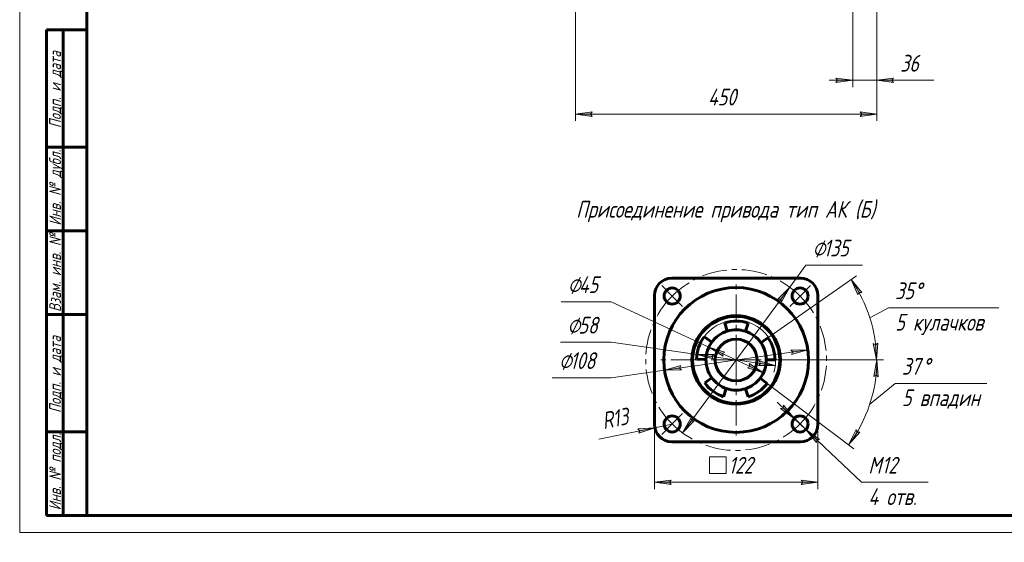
# Model space of a CAD drawing. Header units: millimetres. Extents: x 0 to 594, y -3 to 420.
# Tile 1 of 21: x 0 to 294, y -3 to 153. Entities that reach past the tile are written whole.
import ezdxf

# ---------------------------------------------------------------- set-up
doc = ezdxf.new("R2010")
doc.units = ezdxf.units.MM
for name, pattern in [('K5LT_AXLED', [12, 7.5, -1.5, 1.5, -1.5]), ('K5LT_BASIC', [0]), ('K5LT_THIN', [0])]:
    doc.linetypes.add(name, pattern=pattern)
doc.layers.add('Системный слой', color=7, linetype='Continuous')
doc.layers.add('Системный слой (1)', color=251, linetype='Continuous', true_color=0x6c6c6c)
doc.styles.add('KDIMTEXTSTYLE', font='txt', dxfattribs={"width": 0.96, "oblique": 15, "height": 5})
doc.styles.add('KTEXTSTYLE', font='txt', dxfattribs={"width": 0.96, "height": 5})
doc.dimstyles.new('KDIMSTYLE (0.20)', dxfattribs={"dimtxt": 5, "dimasz": 1, "dimexe": 2, "dimexo": 0, "dimgap": 1, "dimtad": 1, "dimlfac": 5, "dimtxsty": 'KDIMTEXTSTYLE', "dimsah": 1, "dimcen": 0, "dimdle": 1, "dimadec": 0, "dimazin": 0, "dimtfac": 0.667, "dimtmove": 0, "dimatfit": 3, "dimfxl": 1, "dimtvp": 1, "dimtolj": 1, "dimtzin": 0, "dimarcsym": 0})
doc.dimstyles.new('KDIMSTYLE (0.40)', dxfattribs={"dimtxt": 5, "dimasz": 1, "dimexe": 2, "dimexo": 0, "dimgap": 1, "dimtad": 1, "dimlfac": 2.5, "dimtxsty": 'KDIMTEXTSTYLE', "dimsah": 1, "dimcen": 0, "dimdle": 1, "dimadec": 0, "dimazin": 0, "dimtfac": 0.667, "dimtmove": 0, "dimatfit": 3, "dimfxl": 1, "dimtvp": 1, "dimtolj": 1, "dimtzin": 0, "dimarcsym": 0})

# ---------------------------------------------------------------- blocks, each defined once
blk = doc.blocks.new('D0')
at = {"layer": 'Системный слой (1)'}
for points in [[(170.36, 124.82), (170.86, 125.48), (165.86, 124.82), (170.86, 124.16)], [(255.86, 124.82), (250.86, 125.48), (251.36, 124.82), (250.86, 124.16)]]:
    blk.add_hatch(color=7, dxfattribs=at).paths.add_polyline_path(points)
at = {"layer": 'Системный слой (1)', "color": 7, "linetype": 'K5LT_THIN', "lineweight": 18, "true_color": 0xffffff}
for p, q in [((165.86, 165.3), (165.86, 122.82)), ((255.86, 165.3), (255.86, 122.82)), ((165.86, 124.82), (170.86, 125.48)), ((170.86, 124.16), (165.86, 124.82)), ((170.86, 125.48), (170.36, 124.82)), ((170.36, 124.82), (170.86, 124.16)), ((251.36, 124.82), (250.86, 125.48)), ((250.86, 125.48), (255.86, 124.82)), ((255.86, 124.82), (250.86, 124.16)), ((250.86, 124.16), (251.36, 124.82))]:
    blk.add_line(p, q, dxfattribs=at)
blk.add_wipeout([(205.45, 125.82), (205.45, 133.2), (215.84, 133.2), (215.84, 125.82)]).dxf.layer = 'Системный слой (1)'
blk.add_line((165.86, 124.82), (255.86, 124.82), dxfattribs=at)
at = {"layer": 'Системный слой (1)', "color": 7, "insert": (205.45, 132.41), "char_height": 5, "attachment_point": 1, "style": 'KTEXTSTYLE'}
blk.add_mtext('\\fArial|b0|c204|p34;\\H5.0;\\W1.000;\\Q15;\\fGOST Type AU|b0|i0|c204|p34;\\Q15;\\W0.960;450', dxfattribs=at)
blk = doc.blocks.new('KDIMARROW_01')
at = {"layer": 'Системный слой'}
blk.add_hatch(color=0, dxfattribs=at).paths.add_polyline_path([(0, 0), (-5, 0.66), (-4.5, 0), (-5, -0.66)])
at = {"layer": 'Системный слой', "color": 0, "linetype": 'K5LT_THIN', "lineweight": 18}
for p, q in [((-4.5, 0), (-5, 0.66)), ((-5, 0.66), (0, 0)), ((0, 0), (-5, -0.66)), ((-5, -0.66), (-4.5, 0))]:
    blk.add_line(p, q, dxfattribs=at)
at = {"layer": 'Системный слой (1)', "color": 0, "linetype": 'K5LT_THIN', "lineweight": 18}
blk.add_line((210.86, 198.5), (210.66, 198.5), dxfattribs=at)
blk = doc.blocks.new('D1')
at = {"layer": 'Системный слой (1)'}
for points in [[(243.66, 134.25), (248.66, 134.91), (243.66, 135.57), (244.16, 134.91)], [(260.36, 134.91), (260.86, 135.57), (255.86, 134.91), (260.86, 134.25)]]:
    blk.add_hatch(color=7, dxfattribs=at).paths.add_polyline_path(points)
at = {"layer": 'Системный слой (1)', "color": 7, "linetype": 'K5LT_THIN', "lineweight": 18, "true_color": 0xffffff}
for p, q in [((255.86, 165.3), (255.86, 132.91)), ((248.66, 156), (248.66, 132.91)), ((248.66, 134.91), (243.66, 135.57)), ((243.66, 135.57), (244.16, 134.91)), ((260.86, 135.57), (255.86, 134.91)), ((260.36, 134.91), (260.86, 135.57)), ((248.66, 134.91), (241.66, 134.91)), ((244.16, 134.91), (243.66, 134.25)), ((243.66, 134.25), (248.66, 134.91)), ((248.66, 134.91), (255.86, 134.91)), ((255.86, 134.91), (260.86, 134.25)), ((255.86, 134.91), (260.86, 134.91)), ((260.86, 134.25), (260.36, 134.91))]:
    blk.add_line(p, q, dxfattribs=at)
blk.add_wipeout([(262.83, 135.91), (262.83, 143.29), (270.55, 143.29), (270.55, 135.91)]).dxf.layer = 'Системный слой (1)'
for p, q in [((255.86, 134.91), (262.86, 134.91)), ((260.83, 134.91), (272.87, 134.91))]:
    blk.add_line(p, q, dxfattribs=at)
at = {"layer": 'Системный слой (1)', "color": 7, "insert": (262.83, 142.5), "char_height": 5, "attachment_point": 1, "style": 'KTEXTSTYLE'}
blk.add_mtext('\\fArial|b0|c204|p34;\\H5.0;\\W1.000;\\Q15;\\fGOST Type AU|b0|i0|c204|p34;\\Q15;\\W0.960;36', dxfattribs=at)
blk = doc.blocks.new('U50')
at = {"layer": 'Системный слой (1)', "color": 30, "linetype": 'K5LT_AXLED', "lineweight": 18, "true_color": 0xff8000}
for p, q in [((194.77, 70.54), (191.66, 73.65)), ((232.95, 70.54), (236.06, 73.65)), ((197.88, 67.43), (194.77, 70.54)), ((229.84, 67.43), (232.95, 70.54)), ((197.88, 35.47), (194.77, 32.36)), ((229.84, 35.47), (232.95, 32.36)), ((194.77, 32.36), (191.66, 29.25)), ((232.95, 32.36), (236.06, 29.25))]:
    blk.add_line(p, q, dxfattribs=at)
for start, end in [(45, 135), (135, 225), (315, 45), (225, 315)]:
    blk.add_arc((213.86, 51.45), 27, start, end, dxfattribs=at)
blk = doc.blocks.new('U51')
at = {"layer": 'Системный слой (1)', "color": 30, "linetype": 'K5LT_AXLED', "lineweight": 18, "true_color": 0xff8000}
for q in [(213.86, 75.05), (190.26, 51.45), (237.46, 51.45), (213.86, 27.85)]:
    blk.add_line((213.86, 51.45), q, dxfattribs=at)
blk = doc.blocks.new('D5')
at = {"layer": 'Системный слой (1)'}
for points in [[(230.39, 53.13), (235.25, 54.48), (230.2, 54.43), (230.79, 53.85)], [(197.52, 48.47), (196.93, 49.05), (197.33, 49.77), (192.47, 48.42)]]:
    blk.add_hatch(color=7, dxfattribs=at).paths.add_polyline_path(points)
at = {"layer": 'Системный слой (1)', "color": 7, "linetype": 'K5LT_THIN', "lineweight": 18, "true_color": 0xffffff}
for p, q in [((235.25, 54.48), (192.47, 48.42)), ((230.2, 54.43), (235.25, 54.48)), ((230.79, 53.85), (230.2, 54.43)), ((235.25, 54.48), (230.39, 53.13)), ((230.39, 53.13), (230.79, 53.85)), ((192.47, 48.42), (176.56, 46.16)), ((192.47, 48.42), (197.33, 49.77)), ((197.52, 48.47), (192.47, 48.42)), ((197.33, 49.77), (196.93, 49.05)), ((196.93, 49.05), (197.52, 48.47))]:
    blk.add_line(p, q, dxfattribs=at)
blk.add_wipeout([(160.96, 47.16), (160.96, 54.54), (174.01, 54.54), (174.01, 47.16)]).dxf.layer = 'Системный слой (1)'
blk.add_line((176.56, 46.16), (158.96, 46.16), dxfattribs=at)
at = {"layer": 'Системный слой (1)', "color": 7, "char_height": 5, "attachment_point": 1, "style": 'KTEXTSTYLE'}
for s, insert in [('\\fArial|b0|c204|p34;\\H5.0;\\W1.000;\\Q15;\\fGOST Type AU|b0|i0|c204|p34;\\Q15;\\W0.960;⌀', (160.96, 53.75)), ('\\fArial|b0|c204|p34;\\H5.0;\\W1.000;\\Q15;\\fGOST Type AU|b0|i0|c204|p34;\\Q15;\\W0.960;108', (164.27, 53.75))]:
    blk.add_mtext(s, dxfattribs=dict(at, insert=insert))
blk = doc.blocks.new('D6')
at = {"layer": 'Системный слой (1)'}
for points in [[(210.51, 53.74), (205.7, 55.26), (209.96, 52.55), (209.78, 53.35)], [(222.02, 47.65), (217.76, 50.36), (217.94, 49.55), (217.21, 49.16)]]:
    blk.add_hatch(color=7, dxfattribs=at).paths.add_polyline_path(points)
at = {"layer": 'Системный слой (1)', "color": 7, "linetype": 'K5LT_THIN', "lineweight": 18, "true_color": 0xffffff}
for p, q in [((205.7, 55.26), (176.56, 68.85)), ((205.7, 55.26), (210.51, 53.74)), ((209.96, 52.55), (205.7, 55.26)), ((222.02, 47.65), (205.7, 55.26)), ((210.51, 53.74), (209.78, 53.35)), ((209.78, 53.35), (209.96, 52.55)), ((217.94, 49.55), (217.76, 50.36)), ((217.76, 50.36), (222.02, 47.65)), ((217.21, 49.16), (217.94, 49.55)), ((222.02, 47.65), (217.21, 49.16))]:
    blk.add_line(p, q, dxfattribs=at)
for start, end in [(322.321, 107), (322.321, 107), (144, 167.6818)]:
    blk.add_arc((213.86, 51.45), 9, start, end, dxfattribs=at)
blk.add_wipeout([(163.61, 69.85), (163.61, 77.23), (174.12, 77.23), (174.12, 69.85)]).dxf.layer = 'Системный слой (1)'
blk.add_line((176.56, 68.85), (161.61, 68.85), dxfattribs=at)
at = {"layer": 'Системный слой (1)', "color": 7, "char_height": 5, "attachment_point": 1, "style": 'KTEXTSTYLE'}
for s, insert in [('\\fArial|b0|c204|p34;\\H5.0;\\W1.000;\\Q15;\\fGOST Type AU|b0|i0|c204|p34;\\Q15;\\W0.960;⌀', (163.61, 76.43)), ('\\fArial|b0|c204|p34;\\H5.0;\\W1.000;\\Q15;\\fGOST Type AU|b0|i0|c204|p34;\\Q15;\\W0.960;45', (166.91, 76.43))]:
    blk.add_mtext(s, dxfattribs=dict(at, insert=insert))
blk = doc.blocks.new('D7')
at = {"layer": 'Системный слой (1)'}
for points in [[(206.63, 52.48), (207.22, 53.06), (202.18, 53.11), (207.04, 51.75)], [(225.54, 49.79), (220.69, 51.15), (221.09, 50.43), (220.5, 49.85)]]:
    blk.add_hatch(color=7, dxfattribs=at).paths.add_polyline_path(points)
at = {"layer": 'Системный слой (1)', "color": 7, "linetype": 'K5LT_THIN', "lineweight": 18, "true_color": 0xffffff}
for p, q in [((202.18, 53.11), (176.56, 56.74)), ((202.18, 53.11), (207.22, 53.06)), ((207.04, 51.75), (202.18, 53.11)), ((225.54, 49.79), (202.18, 53.11)), ((207.22, 53.06), (206.63, 52.48)), ((206.63, 52.48), (207.04, 51.75)), ((220.5, 49.85), (221.09, 50.43)), ((221.09, 50.43), (220.69, 51.15)), ((220.69, 51.15), (225.54, 49.79)), ((225.54, 49.79), (220.5, 49.85))]:
    blk.add_line(p, q, dxfattribs=at)
blk.add_arc((213.86, 51.45), 11.8, 342.2411, 144, dxfattribs=at)
blk.add_arc((213.86, 51.45), 11.8, 342.2411, 144, dxfattribs=at)
blk.add_wipeout([(163.47, 57.74), (163.47, 65.12), (174.11, 65.12), (174.11, 57.74)]).dxf.layer = 'Системный слой (1)'
blk.add_line((176.56, 56.74), (161.47, 56.74), dxfattribs=at)
at = {"layer": 'Системный слой (1)', "color": 7, "char_height": 5, "attachment_point": 1, "style": 'KTEXTSTYLE'}
for s, insert in [('\\fArial|b0|c204|p34;\\H5.0;\\W1.000;\\Q15;\\fGOST Type AU|b0|i0|c204|p34;\\Q15;\\W0.960;⌀', (163.47, 64.33)), ('\\fArial|b0|c204|p34;\\H5.0;\\W1.000;\\Q15;\\fGOST Type AU|b0|i0|c204|p34;\\Q15;\\W0.960;58', (166.78, 64.33))]:
    blk.add_mtext(s, dxfattribs=dict(at, insert=insert))
blk = doc.blocks.new('D8')
at = {"layer": 'Системный слой (1)'}
for points in [[(227.41, 68.79), (229.84, 73.21), (226.35, 69.57), (227.18, 69.59)], [(197.88, 29.69), (201.37, 33.33), (200.54, 33.32), (200.31, 34.11)]]:
    blk.add_hatch(color=7, dxfattribs=at).paths.add_polyline_path(points)
at = {"layer": 'Системный слой (1)', "color": 7, "linetype": 'K5LT_THIN', "lineweight": 18, "true_color": 0xffffff}
for p, q in [((229.84, 73.21), (234.65, 79.76)), ((197.88, 29.69), (229.84, 73.21)), ((226.35, 69.57), (229.84, 73.21)), ((229.84, 73.21), (227.41, 68.79)), ((227.18, 69.59), (226.35, 69.57)), ((227.41, 68.79), (227.18, 69.59)), ((197.88, 29.69), (200.31, 34.11)), ((201.37, 33.33), (197.88, 29.69)), ((200.31, 34.11), (200.54, 33.32)), ((200.54, 33.32), (201.37, 33.33))]:
    blk.add_line(p, q, dxfattribs=at)
blk.add_wipeout([(236.65, 80.76), (236.65, 88.14), (249.07, 88.14), (249.07, 80.76)]).dxf.layer = 'Системный слой (1)'
blk.add_line((234.65, 79.76), (251.58, 79.76), dxfattribs=at)
at = {"layer": 'Системный слой (1)', "color": 7, "char_height": 5, "attachment_point": 1, "style": 'KTEXTSTYLE'}
for s, insert in [('\\fArial|b0|c204|p34;\\H5.0;\\W1.000;\\Q15;\\fGOST Type AU|b0|i0|c204|p34;\\Q15;\\W0.960;⌀', (236.65, 87.35)), ('\\fArial|b0|c204|p34;\\H5.0;\\W1.000;\\Q15;\\fGOST Type AU|b0|i0|c204|p34;\\Q15;\\W0.960;135', (239.96, 87.35))]:
    blk.add_mtext(s, dxfattribs=dict(at, insert=insert))
blk = doc.blocks.new('D9')
at = {"layer": 'Системный слой (1)', "color": 7, "linetype": 'K5LT_THIN', "lineweight": 18, "true_color": 0xffffff}
blk.add_line((194.66, 32.25), (189.57, 31.21), dxfattribs=at)
blk.add_wipeout([(174.65, 29.2), (173.17, 36.43), (182.6, 38.35), (184.07, 31.12)]).dxf.layer = 'Системный слой (1)'
at = {"layer": 'Системный слой (1)'}
blk.add_hatch(color=7, dxfattribs=at).paths.add_polyline_path([(184.8, 29.57), (189.57, 31.21), (184.53, 30.86), (185.16, 30.32)])
at = {"layer": 'Системный слой (1)', "color": 7, "linetype": 'K5LT_THIN', "lineweight": 18, "true_color": 0xffffff}
for p, q in [((189.57, 31.21), (172.88, 27.82)), ((189.57, 31.21), (182.71, 29.82)), ((189.57, 31.21), (184.53, 30.86)), ((184.53, 30.86), (185.16, 30.32)), ((184.8, 29.57), (189.57, 31.21)), ((185.16, 30.32), (184.8, 29.57))]:
    blk.add_line(p, q, dxfattribs=at)
at = {"layer": 'Системный слой (1)', "color": 7, "char_height": 5, "attachment_point": 1, "rotation": 11.4995, "style": 'KTEXTSTYLE'}
for s, insert in [('\\fArial|b0|c204|p34;\\H5.0;\\W1.000;\\Q15;\\fGOST Type AU|b0|i0|c204|p34;\\Q15;\\W0.960;R', (173.33, 35.66)), ('\\fArial|b0|c204|p34;\\H5.0;\\W1.000;\\Q15;\\fGOST Type AU|b0|i0|c204|p34;\\Q15;\\W0.960;13', (176.44, 36.29))]:
    blk.add_mtext(s, dxfattribs=dict(at, insert=insert))
blk = doc.blocks.new('KDIMARROW_02')
at = {"layer": 'Системный слой'}
blk.add_hatch(color=0, dxfattribs=at).paths.add_polyline_path([(4.5, 0), (5, 0.66), (0, 0), (5, -0.66)])
at = {"layer": 'Системный слой', "color": 0, "linetype": 'K5LT_THIN', "lineweight": 18}
for p, q in [((5, 0.66), (0, 0)), ((0, 0), (5, -0.66)), ((0, 0), (7, 0)), ((4.5, 0), (5, 0.66)), ((5, -0.66), (4.5, 0))]:
    blk.add_line(p, q, dxfattribs=at)
at = {"layer": 'Системный слой (1)', "color": 0, "linetype": 'K5LT_THIN', "lineweight": 18}
blk.add_line((210.86, 198.5), (210.66, 198.5), dxfattribs=at)
blk = doc.blocks.new('D10')
at = {"layer": 'Системный слой (1)'}
for points in [[(231.21, 34.01), (228.03, 37.93), (227.94, 37.11), (227.13, 36.97)], [(238.78, 27.75), (234.7, 30.71), (237.87, 26.79), (237.96, 27.61)]]:
    blk.add_hatch(color=7, dxfattribs=at).paths.add_polyline_path(points)
at = {"layer": 'Системный слой (1)', "color": 7, "linetype": 'K5LT_THIN', "lineweight": 18, "true_color": 0xffffff}
for p, q in [((231.21, 34.01), (226.13, 38.82)), ((227.94, 37.11), (227.13, 36.97)), ((227.13, 36.97), (231.21, 34.01)), ((228.03, 37.93), (227.94, 37.11)), ((231.21, 34.01), (228.03, 37.93)), ((231.21, 34.01), (234.7, 30.71)), ((234.7, 30.71), (237.87, 26.79)), ((238.78, 27.75), (234.7, 30.71)), ((234.7, 30.71), (239.78, 25.9)), ((234.7, 30.71), (251.33, 14.95)), ((237.87, 26.79), (237.96, 27.61)), ((237.96, 27.61), (238.78, 27.75))]:
    blk.add_line(p, q, dxfattribs=at)
blk.add_wipeout([(253.33, 6.57), (253.33, 23.33), (268.57, 23.33), (268.57, 6.57)]).dxf.layer = 'Системный слой (1)'
blk.add_line((251.33, 14.95), (271.21, 14.95), dxfattribs=at)
at = {"layer": 'Системный слой (1)', "color": 7, "char_height": 5, "attachment_point": 1, "style": 'KTEXTSTYLE'}
for s, insert in [('\\fArial|b0|c204|p34;\\H5.0;\\W1.000;\\Q15;\\fGOST Type AU|b0|i0|c204|p34;\\Q15;\\W0.960;M', (253.33, 22.54)), ('\\fArial|b0|c204|p34;\\H5.0;\\W1.000;\\Q15;\\fGOST Type AU|b0|i0|c204|p34;\\Q15;\\W0.960;12', (257.3, 22.54)), ('\\fArial|b0|c204|p34;\\H5.0;\\W1.000;\\Q15;\\fGOST Type AU|b0|i0|c204|p34;\\Q15;\\W0.960;4 отв.', (253.33, 13.15))]:
    blk.add_mtext(s, dxfattribs=dict(at, insert=insert))
blk = doc.blocks.new('D11')
at = {"layer": 'Системный слой (1)'}
for points in [[(193.96, 14.95), (194.46, 15.61), (189.46, 14.95), (194.46, 14.29)], [(233.26, 14.29), (238.26, 14.95), (233.26, 15.61), (233.76, 14.95)]]:
    blk.add_hatch(color=7, dxfattribs=at).paths.add_polyline_path(points)
at = {"layer": 'Системный слой (1)', "color": 7, "linetype": 'K5LT_THIN', "lineweight": 18, "true_color": 0xffffff}
for p, q in [((189.46, 32.25), (189.46, 12.95)), ((238.26, 32.25), (238.26, 12.95)), ((189.46, 14.95), (194.46, 15.61)), ((194.46, 14.29), (189.46, 14.95)), ((194.46, 15.61), (193.96, 14.95)), ((193.96, 14.95), (194.46, 14.29)), ((233.76, 14.95), (233.26, 15.61)), ((233.26, 15.61), (238.26, 14.95)), ((238.26, 14.95), (233.26, 14.29)), ((233.26, 14.29), (233.76, 14.95))]:
    blk.add_line(p, q, dxfattribs=at)
blk.add_wipeout([(205.86, 15.95), (205.86, 23.33), (221.22, 23.33), (221.22, 15.95)]).dxf.layer = 'Системный слой (1)'
for p, q in [((205.86, 17.54), (205.86, 22.54)), ((205.86, 22.54), (210.86, 22.54)), ((210.86, 22.54), (210.86, 17.54)), ((189.46, 14.95), (238.26, 14.95)), ((210.86, 17.54), (205.86, 17.54))]:
    blk.add_line(p, q, dxfattribs=at)
at = {"layer": 'Системный слой (1)', "color": 7, "insert": (211.57, 22.54), "char_height": 5, "attachment_point": 1, "style": 'KTEXTSTYLE'}
blk.add_mtext('\\fArial|b0|c204|p34;\\H5.0;\\W1.000;\\Q15;\\fGOST Type AU|b0|i0|c204|p34;\\Q15;\\W0.960;122', dxfattribs=at)
blk = doc.blocks.new('D12')
at = {"layer": 'Системный слой (1)'}
for points in [[(256.27, 46.42), (255.88, 51.45), (254.96, 46.49), (255.64, 46.96)], [(247.42, 26.16), (250.76, 29.94), (249.93, 29.9), (249.66, 30.68)]]:
    blk.add_hatch(color=7, dxfattribs=at).paths.add_polyline_path(points)
at = {"layer": 'Системный слой (1)', "color": 7, "linetype": 'K5LT_THIN', "lineweight": 18, "true_color": 0xffffff}
for p, q in [((225.46, 51.45), (257.88, 51.45)), ((254.96, 46.49), (255.88, 51.45)), ((255.88, 51.45), (256.27, 46.42)), ((223.13, 44.47), (249.02, 24.96)), ((253.71, 38.12), (261.34, 44.47)), ((255.64, 46.96), (254.96, 46.49)), ((256.27, 46.42), (255.64, 46.96)), ((247.42, 26.16), (249.66, 30.68)), ((250.76, 29.94), (247.42, 26.16)), ((249.66, 30.68), (249.93, 29.9)), ((249.93, 29.9), (250.76, 29.94))]:
    blk.add_line(p, q, dxfattribs=at)
blk.add_arc((213.86, 51.45), 42.02, 323, 0, dxfattribs=at)
blk.add_wipeout([(263.34, 36.09), (263.34, 52.85), (285.79, 52.85), (285.79, 36.09)]).dxf.layer = 'Системный слой (1)'
blk.add_line((261.34, 44.47), (288.73, 44.47), dxfattribs=at)
at = {"layer": 'Системный слой (1)', "color": 7, "char_height": 5, "attachment_point": 1, "style": 'KTEXTSTYLE'}
for s, insert in [('\\fArial|b0|c204|p34;\\H5.0;\\W1.000;\\Q15;\\fGOST Type AU|b0|i0|c204|p34;\\Q15;\\W0.960;37', (263.34, 52.06)), ('\\fArial|b0|c204|p34;\\H5.0;\\W1.000;\\Q15;\\fGOST Type AU|b0|i0|c204|p34;\\Q15;\\W0.960;°', (269.43, 52.06)), ('\\fArial|b0|c204|p34;\\H5.0;\\W1.000;\\Q15;\\fGOST Type AU|b0|i0|c204|p34;\\Q15;\\W0.960;5 впадин', (263.34, 42.68))]:
    blk.add_mtext(s, dxfattribs=dict(at, insert=insert))
blk = doc.blocks.new('D13')
at = {"layer": 'Системный слой (1)'}
for points in [[(251.35, 71.56), (248.15, 75.46), (250.23, 70.87), (250.53, 71.64)], [(255.72, 51.45), (256.11, 56.48), (255.48, 55.95), (254.79, 56.41)]]:
    blk.add_hatch(color=7, dxfattribs=at).paths.add_polyline_path(points)
at = {"layer": 'Системный слой (1)', "color": 7, "linetype": 'K5LT_THIN', "lineweight": 18, "true_color": 0xffffff}
for p, q in [((223.36, 58.11), (249.79, 76.61)), ((248.15, 75.46), (251.35, 71.56)), ((250.23, 70.87), (248.15, 75.46)), ((250.53, 71.64), (250.23, 70.87)), ((251.35, 71.56), (250.53, 71.64)), ((253.78, 64.04), (259.34, 67.02)), ((255.72, 51.45), (254.79, 56.41)), ((254.79, 56.41), (255.48, 55.95)), ((255.48, 55.95), (256.11, 56.48)), ((256.11, 56.48), (255.72, 51.45)), ((225.46, 51.45), (257.72, 51.45))]:
    blk.add_line(p, q, dxfattribs=at)
blk.add_arc((213.86, 51.45), 41.86, 0, 35, dxfattribs=at)
blk.add_wipeout([(261.34, 58.64), (261.34, 75.4), (289.13, 75.4), (289.13, 58.64)]).dxf.layer = 'Системный слой (1)'
blk.add_line((259.34, 67.02), (292.28, 67.02), dxfattribs=at)
at = {"layer": 'Системный слой (1)', "color": 7, "char_height": 5, "attachment_point": 1, "style": 'KTEXTSTYLE'}
for s, insert in [('\\fArial|b0|c204|p34;\\H5.0;\\W1.000;\\Q15;\\fGOST Type AU|b0|i0|c204|p34;\\Q15;\\W0.960;35', (261.34, 74.6)), ('\\fArial|b0|c204|p34;\\H5.0;\\W1.000;\\Q15;\\fGOST Type AU|b0|i0|c204|p34;\\Q15;\\W0.960;°', (267.03, 74.6)), ('\\fArial|b0|c204|p34;\\H5.0;\\W1.000;\\Q15;\\fGOST Type AU|b0|i0|c204|p34;\\Q15;\\W0.960;5 кулачков', (261.34, 65.22))]:
    blk.add_mtext(s, dxfattribs=dict(at, insert=insert))
blk = doc.blocks.new('D14')
at = {"layer": 'Системный слой (1)'}
for points in [[(437.34, 218.74), (441.13, 222.06), (436.61, 219.84), (437.39, 219.57)], [(370.39, 174.94), (374.91, 177.17), (374.13, 177.44), (374.18, 178.26)]]:
    blk.add_hatch(color=7, dxfattribs=at).paths.add_polyline_path(points)
at = {"layer": 'Системный слой (1)', "color": 7, "linetype": 'K5LT_THIN', "lineweight": 18, "true_color": 0xffffff}
for p, q in [((441.13, 222.06), (455.14, 231.39)), ((370.39, 174.94), (441.13, 222.06)), ((436.61, 219.84), (441.13, 222.06)), ((441.13, 222.06), (437.34, 218.74)), ((437.39, 219.57), (436.61, 219.84)), ((437.34, 218.74), (437.39, 219.57)), ((370.39, 174.94), (374.18, 178.26)), ((374.91, 177.17), (370.39, 174.94)), ((374.18, 178.26), (374.13, 177.44)), ((374.13, 177.44), (374.91, 177.17))]:
    blk.add_line(p, q, dxfattribs=at)
blk.add_wipeout([(457.14, 232.39), (457.14, 239.77), (470.7, 239.77), (470.7, 232.39)]).dxf.layer = 'Системный слой (1)'
blk.add_line((455.14, 231.39), (473.26, 231.39), dxfattribs=at)
at = {"layer": 'Системный слой (1)', "color": 7, "char_height": 5, "attachment_point": 1, "style": 'KTEXTSTYLE'}
for s, insert in [('\\fArial|b0|c204|p34;\\H5.0;\\W1.000;\\Q15;\\fGOST Type AU|b0|i0|c204|p34;\\Q15;\\W0.960;⌀', (457.14, 238.98)), ('\\fArial|b0|c204|p34;\\H5.0;\\W1.000;\\Q15;\\fGOST Type AU|b0|i0|c204|p34;\\Q15;\\W0.960;425', (460.44, 238.98))]:
    blk.add_mtext(s, dxfattribs=dict(at, insert=insert))
blk = doc.blocks.new('U87')
at = {"color": 7, "linetype": 'K5LT_THIN', "lineweight": 18, "true_color": 0xffffff}
for p, q in [((0, 0), (0, 420)), ((594, 0), (0, 0))]:
    blk.add_line(p, q, dxfattribs=at)
at = {"color": 143, "linetype": 'K5LT_BASIC', "lineweight": 60, "true_color": 0x33acca}
for p, q in [((20, 5), (20, 415)), ((8, 5), (8, 150)), ((20, 150), (8, 150)), ((13, 5), (13, 150)), ((20, 115), (8, 115)), ((20, 90), (8, 90)), ((20, 65), (8, 65)), ((20, 30), (8, 30)), ((20, 5), (8, 5)), ((589, 5), (20, 5))]:
    blk.add_line(p, q, dxfattribs=at)
at = {"color": 7, "char_height": 3.5, "attachment_point": 1, "rotation": 90, "style": 'KTEXTSTYLE'}
for s, insert in [('\\fArial|b0|c204|p34;\\H5.0;\\W1.000;\\Q15;\\fGOST Type AU|b0|i0|c204|p34;\\Q15;\\W0.960;\\H3.50;Подп. и дата', (8.82, 120.66)), ('\\fArial|b0|c204|p34;\\H5.0;\\W1.000;\\Q15;\\fGOST Type AU|b0|i0|c204|p34;\\Q15;\\W0.960;\\H3.50;Инв. № дубл.', (8.82, 91.57)), ('\\fArial|b0|c204|p34;\\H5.0;\\W1.000;\\Q15;\\fGOST Type AU|b0|i0|c204|p34;\\Q15;\\W0.960;\\H3.50;Взам. инв. №', (8.82, 65.8)), ('\\fArial|b0|c204|p34;\\H5.0;\\W1.000;\\Q15;\\fGOST Type AU|b0|i0|c204|p34;\\Q15;\\W0.960;\\H3.50;Подп. и дата', (8.82, 35.66)), ('\\fArial|b0|c204|p34;\\H5.0;\\W1.000;\\Q15;\\fGOST Type AU|b0|i0|c204|p34;\\Q15;\\W0.960;\\H3.50;Инв. № подл.', (8.82, 6.57))]:
    blk.add_mtext(s, dxfattribs=dict(at, insert=insert))

msp = doc.modelspace()

# ---------------------------------------------------------------- linework, layer by layer
at = {"layer": 'Системный слой (1)', "color": 143, "linetype": 'K5LT_BASIC', "lineweight": 60, "true_color": 0x33acca}
for p, q in [((233.0609, 75.8517), (194.6609, 75.8517)), ((189.4609, 70.6517), (189.4609, 32.2517)), ((238.2609, 32.2517), (238.2609, 70.6517)), ((210.4694, 62.5448), (211.2296, 60.0584)), ((216.6421, 60.0112), (217.4455, 62.4839)), ((204.4763, 58.27), (204.3145, 58.3875)), ((206.5797, 56.7417), (204.4763, 58.27)), ((223.3631, 58.1052), (221.2333, 56.6139)), ((202.0627, 51.6576), (202.2627, 51.6541)), ((202.2627, 51.6541), (204.8623, 51.6087)), ((222.8609, 51.4517), (225.4609, 51.4517)), ((206.5797, 46.1616), (204.4763, 44.6334)), ((223.1251, 44.4706), (221.0486, 46.0353)), ((210.0843, 40.4836), (210.9308, 42.942)), ((216.6421, 42.8922), (217.4455, 40.4194)), ((194.6609, 27.0517), (233.0609, 27.0517))]:
    msp.add_line(p, q, dxfattribs=at)
for centre, radius in [((213.8609, 51.4517), 21.6), ((194.769, 70.5435), 2.4), ((232.9528, 70.5435), 2.4), ((213.8609, 51.4517), 13.2), ((213.8609, 51.4517), 13), ((213.8609, 51.4517), 6.25), ((194.769, 32.3598), 2.4), ((232.9528, 32.3598), 2.4)]:
    msp.add_circle(centre, radius, dxfattribs=at)
for centre, radius, start, end in [((194.6609, 70.6517), 5.2, 90, 180), ((233.0609, 70.6517), 5.2, 0, 90), ((213.8609, 51.4517), 11.6, 72, 107), ((213.8609, 51.4517), 9, 107, 144), ((213.8609, 51.4517), 9, 72, 107), ((213.8609, 51.4517), 9, 35, 72), ((213.8609, 51.4517), 11.8, 144, 179), ((213.8609, 51.4517), 9, 144, 179), ((213.8609, 51.4517), 9, 0, 35), ((213.8609, 51.4517), 11.6, 0, 35), ((213.8609, 51.4517), 9, 179, 216), ((213.8609, 51.4517), 9, 323, 0), ((213.8609, 51.4517), 11.6, 216, 251), ((213.8609, 51.4517), 9, 216, 251), ((213.8609, 51.4517), 9, 288, 323), ((213.8609, 51.4517), 11.6, 288, 323), ((213.8609, 51.4517), 9, 251, 270), ((213.8609, 51.4517), 9, 270, 288), ((194.6609, 32.2517), 5.2, 180, 270), ((233.0609, 32.2517), 5.2, 270, 0)]:
    msp.add_arc(centre, radius, start, end, dxfattribs=at)

# ---------------------------------------------------------------- block references
at = {"layer": 'Системный слой (1)'}
for name in ['U50', 'U51']:
    msp.add_blockref(name, (0, 0), dxfattribs=at)

# ---------------------------------------------------------------- dimensions: what is measured, and where the dimension line sits
at = {"layer": 'Системный слой (1)', "color": 7}
dim = msp.add_linear_dim(base=(165.8609, 124.8206), p1=(255.8609, 165.302), p2=(165.8609, 165.302), dimstyle='KDIMSTYLE (0.20)', override={"dimexo": 0, "dimpost": '\\fGOST Type AU|b0|c204|p34;\\H5.0;\\W0.960;\\Q15;<>', "dimblk1": 'KDIMARROW_01', "dimblk2": 'KDIMARROW_01', "dimse1": 0, "dimse2": 0, "dimclrt": 7, "dimtol": 1, "dimtp": 0, "dimtm": 0, "dimtdec": 5, "dimtolj": 1}, dxfattribs=at)
dim.commit()
dim.dimension.update_dxf_attribs({"geometry": 'D0', "text_midpoint": (210.8609, 124.8206), "dimtype": 160})

# ---------------------------------------------------------------- next in the draw order: dimensions: what is measured, and where the dimension line sits
dim = msp.add_linear_dim(base=(248.6609, 134.9084), p1=(255.8609, 165.302), p2=(248.6609, 156.002), dimstyle='KDIMSTYLE (0.20)', override={"dimexo": 0, "dimtoh": 1, "dimpost": '\\fGOST Type AU|b0|c204|p34;\\H5.0;\\W0.960;\\Q15;<>', "dimblk1": 'KDIMARROW_01', "dimblk2": 'KDIMARROW_01', "dimse1": 0, "dimse2": 0, "dimclrt": 7, "dimtol": 1, "dimtp": 0, "dimtm": 0, "dimtdec": 5, "dimtmove": 1, "dimtolj": 1}, dxfattribs=at)
dim.commit()
dim.dimension.update_dxf_attribs({"geometry": 'D1', "text_midpoint": (266.8478, 134.9084), "dimtype": 160})
dim = msp.add_diameter_dim_2p(p1=(267.326, 59.0332), p2=(160.3958, 43.8701), dimstyle='KDIMSTYLE (0.40)', override={"dimtih": 1, "dimtoh": 1, "dimpost": '\\fGOST Type AU|b0|c204|p34;\\H5.0;\\W0.960;\\Q15;<>', "dimblk1": 'KDIMARROW_01', "dimblk2": 'KDIMARROW_01', "dimclrt": 7, "dimtol": 1, "dimtp": 0, "dimtm": 0, "dimtdec": 5, "dimtmove": 1, "dimatfit": 2, "dimtolj": 1}, dxfattribs=at)
dim.commit()
dim.dimension.update_dxf_attribs({"geometry": 'D5', "text_midpoint": (174.5552, 46.1616), "dimtype": 163})

# ---------------------------------------------------------------- next in the draw order: dimensions: what is measured, and where the dimension line sits
dim = msp.add_diameter_dim_2p(p1=(234.2531, 41.9433), p2=(193.4687, 60.9601), dimstyle='KDIMSTYLE (0.40)', override={"dimtih": 1, "dimtoh": 1, "dimpost": '\\fGOST Type AU|b0|c204|p34;\\H5.0;\\W0.960;\\Q15;<>', "dimblk1": 'KDIMARROW_01', "dimblk2": 'KDIMARROW_01', "dimclrt": 7, "dimtol": 1, "dimtp": 0, "dimtm": 0, "dimtdec": 5, "dimtmove": 1, "dimatfit": 2, "dimtolj": 1}, dxfattribs=at)
dim.commit()
dim.dimension.update_dxf_attribs({"geometry": 'D6', "text_midpoint": (174.5552, 68.8465), "dimtype": 163})

# ---------------------------------------------------------------- next in the draw order: dimensions: what is measured, and where the dimension line sits
dim = msp.add_diameter_dim_2p(p1=(243.0687, 47.3099), p2=(184.6531, 55.5934), text='\\fGOST Type AU|b0|c204|p34;\\H5.0;\\W0.960;\\Q15;∅\\fGOST Type AU|b0|c204|p34;\\H5.0;\\W0.960;\\Q15;\\fGOST Type AU|b0|i0|c204|p34;\\Q15;58', dimstyle='KDIMSTYLE (0.40)', override={"dimtih": 1, "dimtoh": 1, "dimblk1": 'KDIMARROW_01', "dimblk2": 'KDIMARROW_01', "dimclrt": 7, "dimtmove": 1, "dimatfit": 2, "dimtolj": 1}, dxfattribs=at)
dim.commit()
dim.dimension.update_dxf_attribs({"geometry": 'D7', "text_midpoint": (174.5552, 56.7417), "dimtype": 163})

# ---------------------------------------------------------------- next in the draw order: dimensions: what is measured, and where the dimension line sits
dim = msp.add_diameter_dim_2p(p1=(173.908, -2.9544), p2=(253.8138, 105.8577), dimstyle='KDIMSTYLE (0.40)', override={"dimtih": 1, "dimtoh": 1, "dimpost": '\\fGOST Type AU|b0|c204|p34;\\H5.0;\\W0.960;\\Q15;<>', "dimblk1": 'KDIMARROW_01', "dimblk2": 'KDIMARROW_01', "dimclrt": 7, "dimtol": 1, "dimtp": 0, "dimtm": 0, "dimtdec": 5, "dimtmove": 1, "dimatfit": 2, "dimtolj": 1}, dxfattribs=at)
dim.commit()
dim.dimension.update_dxf_attribs({"geometry": 'D8', "text_midpoint": (236.6498, 79.7611), "dimtype": 163})

# ---------------------------------------------------------------- next in the draw order: texts
at = {"layer": 'Системный слой (1)', "color": 7, "insert": (166.1016, 98.9175), "char_height": 5, "attachment_point": 1, "style": 'KTEXTSTYLE'}
msp.add_mtext('\\fArial|b0|c204|p34;\\H5.0;\\W1.000;\\Q15;\\fGOST Type AU|b0|i0|c204|p34;\\Q15;\\W0.960;Присоединение привода тип АК (Б)', dxfattribs=at)

# ---------------------------------------------------------------- next in the draw order: dimensions: what is measured, and where the dimension line sits
at = {"layer": 'Системный слой (1)', "color": 7}
dim = msp.add_radius_dim(center=(194.6609, 32.2517), mpoint=(181.9219, 29.66), dimstyle='KDIMSTYLE (0.40)', override={"dimpost": '\\fGOST Type AU|b0|c204|p34;\\H5.0;\\W0.960;\\Q15;<>', "dimblk2": 'KDIMARROW_02', "dimclrt": 7, "dimtol": 1, "dimtp": 0, "dimtm": 0, "dimtdec": 5, "dimtofl": 0, "dimtolj": 1}, dxfattribs=at)
dim.commit()
dim.dimension.update_dxf_attribs({"geometry": 'D9', "text_midpoint": (179.7552, 29.2192), "dimtype": 164})
dim = msp.add_diameter_dim_2p(p1=(228.5969, 36.4861), p2=(237.3086, 28.2335), text='\\fGOST Type AU|b0|c204|p34;\\H5.0;\\W0.960;\\Q15;М\\fGOST Type AU|b0|c204|p34;\\H5.0;\\W0.960;\\Q15;\\fGOST Type AU|b0|i0|c204|p34;\\Q15;12\\X\\fGOST Type AU|b0|c204|p34;\\H5.0;\\W0.960;\\Q15;\\fGOST Type AU|b0|i0|c204|p34;\\Q15;4 отв.', dimstyle='KDIMSTYLE (0.40)', override={"dimtih": 1, "dimtoh": 1, "dimblk1": 'KDIMARROW_01', "dimblk2": 'KDIMARROW_01', "dimclrt": 7, "dimtmove": 1, "dimatfit": 2, "dimtolj": 1}, dxfattribs=at)
dim.commit()
dim.dimension.update_dxf_attribs({"geometry": 'D10', "text_midpoint": (253.3329, 14.9482)})

# ---------------------------------------------------------------- next in the draw order: dimensions: what is measured, and where the dimension line sits
dim = msp.add_diameter_dim_2p(p1=(228.8974, 80.7054), p2=(582.6217, 316.2986), dimstyle='KDIMSTYLE (0.20)', override={"dimtih": 1, "dimtoh": 1, "dimpost": '\\fGOST Type AU|b0|c204|p34;\\H5.0;\\W0.960;\\Q15;<>', "dimblk1": 'KDIMARROW_01', "dimblk2": 'KDIMARROW_01', "dimclrt": 7, "dimtol": 1, "dimtp": 0, "dimtm": 0, "dimtdec": 5, "dimtmove": 1, "dimatfit": 2, "dimtolj": 1}, dxfattribs=at)
dim.commit()
dim.dimension.update_dxf_attribs({"geometry": 'D14', "text_midpoint": (457.1377, 231.3896), "dimtype": 163})
dim = msp.add_linear_dim(base=(189.4609, 14.9482), p1=(238.2609, 32.2517), p2=(189.4609, 32.2517), dimstyle='KDIMSTYLE (0.40)', override={"dimexo": 0, "dimpost": '\\fGOST Type AU|b0|c204|p34;\\H5.0;\\W0.960;\\Q15;{\\fSymbol Type A|i0|c204|p18;т}<>', "dimblk1": 'KDIMARROW_01', "dimblk2": 'KDIMARROW_01', "dimse1": 0, "dimse2": 0, "dimclrt": 7, "dimtol": 1, "dimtp": 0, "dimtm": 0, "dimtdec": 5, "dimtolj": 1}, dxfattribs=at)
dim.commit()
dim.dimension.update_dxf_attribs({"geometry": 'D11', "text_midpoint": (213.8609, 14.9482), "dimtype": 160})

# ---------------------------------------------------------------- next in the draw order: dimensions: what is measured, and where the dimension line sits
dim = msp.add_angular_dim_2l(base=(227.3847, 41.4712), line1=((213.8609, 51.4517), (223.1251, 44.4706)), line2=((213.8609, 51.4517), (225.4609, 51.4517)), dimstyle='KDIMSTYLE (0.40)', override={"dimpost": '\\fGOST Type AU|b0|c204|p34;\\H5.0;\\W0.960;\\Q15;<>\\X\\fGOST Type AU|b0|c204|p34;\\H5.0;\\W0.960;\\Q15;\\fGOST Type AU|b0|i0|c204|p34;\\Q15;5 впадин', "dimblk1": 'KDIMARROW_01', "dimblk2": 'KDIMARROW_01', "dimclrt": 7, "dimtol": 1, "dimtp": 0, "dimtm": 0, "dimtdec": 5, "dimtolj": 1}, dxfattribs=at)
dim.commit()
dim.dimension.update_dxf_attribs({"geometry": 'D12', "text_midpoint": (263.3445, 44.4706)})

# ---------------------------------------------------------------- next in the draw order: dimensions: what is measured, and where the dimension line sits
dim = msp.add_angular_dim_2l(base=(227.6715, 60.9176), line1=((213.8609, 51.4517), (223.3631, 58.1052)), line2=((213.8609, 51.4517), (225.4609, 51.4517)), dimstyle='KDIMSTYLE (0.40)', override={"dimpost": '\\fGOST Type AU|b0|c204|p34;\\H5.0;\\W0.960;\\Q15;<>\\X\\fGOST Type AU|b0|c204|p34;\\H5.0;\\W0.960;\\Q15;\\fGOST Type AU|b0|i0|c204|p34;\\Q15;5 кулачков', "dimblk1": 'KDIMARROW_01', "dimblk2": 'KDIMARROW_01', "dimclrt": 7, "dimtol": 1, "dimtp": 0, "dimtm": 0, "dimtdec": 5, "dimtolj": 1}, dxfattribs=at)
dim.commit()
dim.dimension.update_dxf_attribs({"geometry": 'D13', "text_midpoint": (261.3445, 67.0172)})

# ---------------------------------------------------------------- next in the draw order: block references
msp.add_blockref('U87', (0, 0))

doc.saveas('drawing.dxf')
